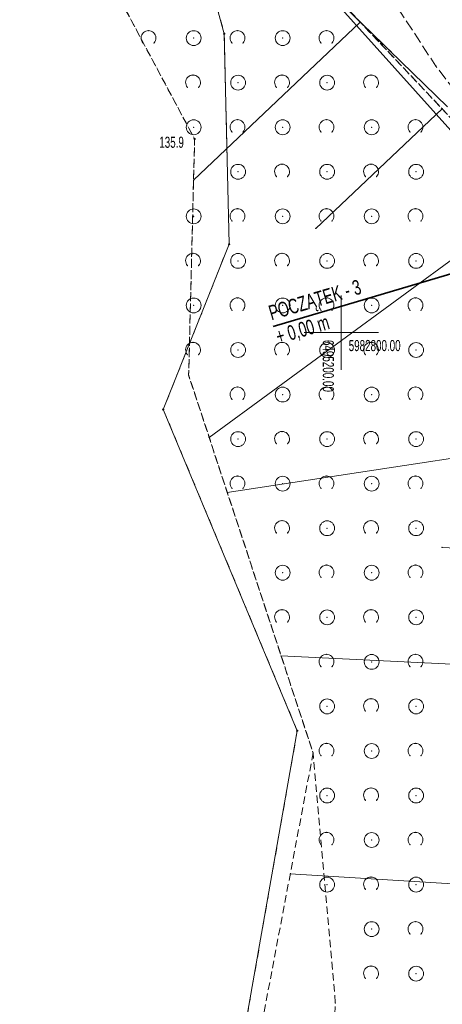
# Model space of a CAD drawing. Extents: x 6456700 to 6518119, y 5963420 to 5980059.
# Tile 217 of 256: x 6512447 to 6512476, y 5966304 to 5966370. Entities that reach past the tile are written whole.
import ezdxf
from ezdxf.enums import TextEntityAlignment as Align

# ---------------------------------------------------------------- set-up
doc = ezdxf.new("R2010")
doc.units = 0
doc.header["$MEASUREMENT"] = 0
for name, pattern in [('L_0_03', [1, 0.5, -0.5]), ('L_0_52', [1, 0.75, -0.25]), ('L_0_5A', [0.75, 0.5, -0.25])]:
    doc.linetypes.add(name, pattern=pattern)
doc.layers.get('0').update_dxf_attribs({"color": 2, "linetype": 'CONTINUOUS', "lineweight": 5})
for name, color, linetype, lineweight in [('000_Inne__niezydentyfikowane_', 7, 'CONTINUOUS', 18), ('18mm Kreska ciągła', 7, 'CONTINUOUS', 18), ('203_punkt_graniczny', 7, 'CONTINUOUS', 18), ('218_kontur_uzytku_gruntowego', 96, 'L_0_03', 18), ('219_dzialka_ewidencyjna', 7, 'CONTINUOUS', 18), ('35mm Ciągła', 7, 'CONTINUOUS', 35), ('9mm Kreska ciągła', 252, 'CONTINUOUS', 9), ('jezdnia', 7, 'CONTINUOUS', 18), ('pikieta_naturalna', 7, 'CONTINUOUS', 18), ('pikieta_naturalna_Atr2', 7, 'CONTINUOUS', 18), ('przewod_elektroenergetyczny_niskiego_napiecia', 7, 'CONTINUOUS', 18), ('siatka_krzyrzy', 7, 'CONTINUOUS', 18), ('skarpa_nieumocniona', 7, 'CONTINUOUS', 18), ('zadrzewienie__zakrzewienie', 7, 'CONTINUOUS', 18)]:
    doc.layers.add(name, color=color, linetype=linetype, lineweight=lineweight)
doc.styles.get("Standard").update_dxf_attribs({"font": 'txt', "width": 0.75})
doc.styles.add('Znaczniki', font='GOTHIC.TTF', dxfattribs={"width": 0.7})

# ---------------------------------------------------------------- blocks, each defined once
blk = doc.blocks.new('mdcp_nowa')
at = {"layer": '203_punkt_graniczny', "linetype": 'Continuous', "lineweight": 18, "true_color": 0x000000}
for points in [[(6495192.11, 5982820.075, 1), (6495192.11, 5982820.165, 1)], [(6495192.44, 5982805.915, 1), (6495192.44, 5982806.005, 1)], [(6495188, 5982794.775, 1), (6495188, 5982794.865, 1)], [(6495197.03, 5982773.145, 1), (6495197.03, 5982773.235, 1)]]:
    blk.add_hatch(color=18, dxfattribs=at).paths.add_polyline_path(points)
at = {"layer": 'pikieta_naturalna', "linetype": 'Continuous', "lineweight": 18, "true_color": 0x000000}
blk.add_hatch(color=18, dxfattribs=at).paths.add_polyline_path([(6495190.11, 5982812.995, 1), (6495190.11, 5982813.085, 1)])
at = {"layer": '000_Inne__niezydentyfikowane_', "linetype": 'Continuous', "lineweight": 18, "flags": 128}
for points in [[(6495201.28, 5982820.9), (6495190.04, 5982810.26)], [(6495206.8, 5982815.07), (6495198.28, 5982807.01)], [(6495212.55, 5982808.64), (6495191.09, 5982792.94)], [(6495220.65, 5982793.55), (6495192.31, 5982789.24)], [(6495220.26, 5982784.87), (6495206.79, 5982785.53)], [(6495219.88, 5982777.06), (6495195.94, 5982778.23)], [(6495219.16, 5982762.16), (6495196.56, 5982763.55)]]:
    blk.add_lwpolyline(points, dxfattribs=at)
at = {"layer": '000_Inne__niezydentyfikowane_'}
for p in [(6495201.28, 5982820.9), (6495206.8, 5982815.07), (6495190.04, 5982810.26), (6495198.28, 5982807.01), (6495191.09, 5982792.94), (6495192.31, 5982789.24), (6495206.79, 5982785.53), (6495195.94, 5982778.23), (6495196.56, 5982763.55)]:
    blk.add_point(p, dxfattribs=at)
at = {"layer": '203_punkt_graniczny', "color": 7, "linetype": 'Continuous', "lineweight": 18}
for centre in [(6495192.11, 5982820.12), (6495192.44, 5982805.96), (6495188, 5982794.82), (6495197.03, 5982773.19)]:
    blk.add_circle(centre, 0.045, dxfattribs=at)
at = {"layer": '203_punkt_graniczny'}
for p in [(6495192.11, 5982820.12), (6495192.44, 5982805.96), (6495188, 5982794.82), (6495197.03, 5982773.19)]:
    blk.add_point(p, dxfattribs=at)
at = {"layer": '218_kontur_uzytku_gruntowego', "lineweight": 18, "flags": 128}
for points in [[(6495187.38, 5982837.47), (6495192.11, 5982820.12)], [(6495207.16, 5982815.2), (6495196.19, 5982825.86)], [(6495192.11, 5982820.12), (6495192.44, 5982805.96)], [(6495192.44, 5982805.96), (6495188, 5982794.82)], [(6495188, 5982794.82), (6495197.03, 5982773.19)], [(6495197.03, 5982773.19), (6495186.07, 5982710.93)]]:
    blk.add_lwpolyline(points, dxfattribs=at)
at = {"layer": '218_kontur_uzytku_gruntowego'}
for p in [(6495192.11, 5982820.12), (6495192.11, 5982820.12), (6495192.44, 5982805.96), (6495192.44, 5982805.96), (6495188, 5982794.82), (6495188, 5982794.82), (6495197.03, 5982773.19), (6495197.03, 5982773.19)]:
    blk.add_point(p, dxfattribs=at)
at = {"layer": '219_dzialka_ewidencyjna', "color": 3, "linetype": 'Continuous', "lineweight": 18, "flags": 128}
for points in [[(6495186.99, 5982838.91), (6495192.11, 5982820.12)], [(6495207.16, 5982815.2), (6495196.19, 5982825.86)], [(6495192.11, 5982820.12), (6495192.44, 5982805.96)], [(6495192.44, 5982805.96), (6495188, 5982794.82)], [(6495188, 5982794.82), (6495197.03, 5982773.19)], [(6495197.03, 5982773.19), (6495186.07, 5982710.93)]]:
    blk.add_lwpolyline(points, dxfattribs=at)
at = {"layer": '219_dzialka_ewidencyjna', "color": 3}
for p in [(6495192.11, 5982820.12), (6495192.11, 5982820.12), (6495192.44, 5982805.96), (6495192.44, 5982805.96), (6495188, 5982794.82), (6495188, 5982794.82), (6495197.03, 5982773.19), (6495197.03, 5982773.19)]:
    blk.add_point(p, dxfattribs=at)
at = {"layer": 'jezdnia', "color": 7, "linetype": 'L_0_52', "lineweight": 18, "flags": 128}
blk.add_lwpolyline([(6495195.83, 5982978.97), (6495200.77, 5982990.52), (6495203.76, 5983005.28), (6495200.35, 5983025.82), (6495193.24, 5983036.29), (6495189.14, 5983049.6), (6495185.12, 5983067.8), (6495183.17, 5983077.08), (6495178.19, 5983089.73), (6495174.64, 5983098.86), (6495168.43, 5983115.09), (6495161.55, 5983133.83), (6495154.76, 5983147.58), (6495144.33, 5983166.27), (6495135.54, 5983182.13), (6495131.43, 5983212.99), (6495131.68, 5983233.26), (6495131.46, 5983243.99), (6495128.32, 5983280.81), (6495127.29, 5983298.52), (6495124.19, 5983336.19), (6495123.5, 5983344), (6495121.28, 5983367.92), (6495119.64, 5983396.13), (6495116.73, 5983412.76), (6495117.19, 5983441.35), (6495116.43, 5983457.42), (6495115.48, 5983476.53), (6495115.11, 5983482.62), (6495112.3, 5983484.4), (6495091.45, 5983481.81), (6495091.37, 5983484.19), (6495109.96, 5983486.92), (6495113.25, 5983490.41), (6495113.24, 5983503.43), (6495112.69, 5983521.82), (6495113.13, 5983545.8), (6495113.51, 5983566.95), (6495116.02, 5983585), (6495118.4, 5983609.28), (6495123.42, 5983650.06), (6495131.2, 5983686.54), (6495140.07, 5983719.72), (6495146.41, 5983753.33), (6495149.05, 5983763.24), (6495154.18, 5983776.85), (6495160.67, 5983784.68), (6495175.29, 5983798.4), (6495197.26, 5983816.17), (6495217.4, 5983831.86), (6495238.65, 5983846.53), (6495263.72, 5983869.02), (6495276.39, 5983884.8), (6495285.32, 5983901), (6495289.2, 5983910.41), (6495292.89, 5983924.2), (6495294.78, 5983930.12), (6495299.2, 5983944.93), (6495304.61, 5983964.52), (6495307.5, 5983979.46), (6495307.59, 5983992.22), (6495306.46, 5984009.09), (6495305.69, 5984028.3), (6495305.67, 5984038.17), (6495300.99, 5984057.07), (6495297.28, 5984082.3), (6495291.79, 5984107.54), (6495288.36, 5984130.45), (6495280.64, 5984151.56), (6495274.64, 5984171.22), (6495270.98, 5984181.26), (6495273.99, 5984181.03), (6495276.87, 5984171.8), (6495283.5, 5984152.14), (6495291.35, 5984131.82), (6495294.78, 5984110.77), (6495299.68, 5984081.31), (6495303.27, 5984060.79), (6495332.62, 5984062.58), (6495350.78, 5984065.69), (6495352.73, 5984070.57), (6495357.63, 5984062.1), (6495352.37, 5984062.87), (6495334.16, 5984059.86), (6495303.89, 5984056.79), (6495307.64, 5984045.46), (6495309.06, 5984037.47), (6495310.62, 5984029.01), (6495312.95, 5983997.49), (6495310.44, 5983991.82), (6495310.09, 5983979.31), (6495307.08, 5983963.82), (6495301.68, 5983944.67), (6495295.97, 5983923.79), (6495292.77, 5983913.71), (6495290.13, 5983906.38), (6495284.32, 5983893.37), (6495278.05, 5983883.04), (6495264.46, 5983865.44), (6495239.09, 5983842.69), (6495219.23, 5983829.73), (6495216.93, 5983819.97), (6495223.58, 5983813.84), (6495228.16, 5983809.41), (6495224.21, 5983807.55), (6495214.94, 5983813.05), (6495207.87, 5983817.5), (6495201.24, 5983815.27), (6495178.34, 5983796.41), (6495165.6, 5983786.15), (6495159.73, 5983777.73), (6495154.77, 5983771.17), (6495151.16, 5983759.97), (6495150.26, 5983749.93), (6495142.6, 5983719.51), (6495134.42, 5983684.95), (6495127.4, 5983650.76), (6495120.08, 5983602.2), (6495117.42, 5983578.29), (6495115.94, 5983567.9), (6495115.38, 5983544.13), (6495115.07, 5983520.98), (6495115.65, 5983504.52), (6495116.24, 5983490.91), (6495120.25, 5983487.29), (6495126.33, 5983487.84), (6495143.65, 5983489.58), (6495144.46, 5983486.94), (6495127.88, 5983485.15), (6495121.64, 5983482.36), (6495118.37, 5983476.22), (6495119.55, 5983458.22), (6495119.45, 5983441.1), (6495120.18, 5983413.18), (6495121.99, 5983405.13), (6495126.07, 5983403.29), (6495130.48, 5983403.23), (6495129.73, 5983399.77), (6495124.35, 5983396.96), (6495123.73, 5983368.04), (6495126.63, 5983336.2), (6495129.59, 5983298.85), (6495131.1, 5983280.79), (6495133, 5983262.8), (6495134.25, 5983243.51), (6495134.8, 5983233.03), (6495133.67, 5983213.6), (6495138.07, 5983181.73), (6495146.27, 5983167.62), (6495157.18, 5983147.99), (6495163.68, 5983134.39), (6495170.96, 5983115.51), (6495175.46, 5983104.48), (6495181.17, 5983100.74), (6495199.93, 5983101.55), (6495199.17, 5983099.07), (6495182.34, 5983097.53), (6495180.35, 5983094.32), (6495185.39, 5983081.2), (6495192.07, 5983052.44), (6495195.58, 5983038.04), (6495198.53, 5983033.23), (6495203.76, 5983025.83), (6495206.13, 5983003.89), (6495202.54, 5982989.27), (6495201.18, 5982984.38), (6495199.22, 5982977.33), (6495199.31, 5982965.37), (6495200.17, 5982948.62), (6495203.01, 5982926.24), (6495205.43, 5982907.13), (6495210.02, 5982873.53), (6495214.31, 5982847.66), (6495217.75, 5982836.69), (6495222.16, 5982822), (6495228.36, 5982806.97), (6495230.37, 5982804.25), (6495235.28, 5982800.03), (6495240.12, 5982797.03), (6495226.36, 5982801.25), (6495225.42, 5982799.59), (6495224.16, 5982791.52), (6495222.71, 5982778.54), (6495222.21, 5982760.62), (6495221.26, 5982748.78), (6495217.72, 5982722.5), (6495220.89, 5982699.43), (6495222.63, 5982688.01), (6495226.82, 5982681.43), (6495232.44, 5982678.09), (6495238.57, 5982677.74), (6495238.58, 5982674.2), (6495234.94, 5982674.18), (6495222.7, 5982675.95), (6495211.13, 5982675.67), (6495203.44, 5982672.24), (6495190.56, 5982660.85), (6495183.64, 5982651.87), (6495180.18, 5982645.51), (6495176.56, 5982638.14), (6495173.06, 5982629.9), (6495169.79, 5982622.28), (6495168.95, 5982621.1), (6495167.1, 5982622.09), (6495169.54, 5982629.99), (6495175.88, 5982643.52), (6495181.21, 5982652.88), (6495188.25, 5982661.9), (6495200.25, 5982673.34), (6495211.64, 5982680.53), (6495218.14, 5982692.06), (6495218.39, 5982699.72), (6495215.1, 5982723.62), (6495216.08, 5982729.8), (6495218.41, 5982743.49), (6495220.09, 5982761.04), (6495220.41, 5982779.3), (6495221.74, 5982791.03), (6495222.5, 5982799.07), (6495220.92, 5982803.86), (6495210.51, 5982812.59), (6495206.38, 5982817.94), (6495202.5, 5982823.86), (6495197.41, 5982834.99), (6495191.07, 5982840.79), (6495178.96, 5982851.25), (6495180.72, 5982852.83), (6495192.33, 5982842.82), (6495193.9, 5982841.49), (6495196.29, 5982839.47), (6495200.7, 5982838.43), (6495206.86, 5982825.62), (6495210.11, 5982820.87), (6495214.26, 5982814.71), (6495221.36, 5982809.09), (6495224.36, 5982806.84), (6495223.38, 5982810.9), (6495218.5, 5982823.84), (6495214.57, 5982836.22), (6495211.53, 5982847.15), (6495206.8, 5982872.08), (6495202.64, 5982906.51), (6495199.04, 5982926.21), (6495196.67, 5982948.55), (6495195.68, 5982964.58)], close=True, dxfattribs=at)
at = {"layer": 'jezdnia'}
blk.add_point((6495206.38, 5982817.94), dxfattribs=at)
at = {"layer": 'pikieta_naturalna', "color": 7, "linetype": 'Continuous', "lineweight": 18}
blk.add_circle((6495190.11, 5982813.04), 0.045, dxfattribs=at)
at = {"layer": 'pikieta_naturalna'}
blk.add_point((6495190.11, 5982813.04), dxfattribs=at)
at = {"layer": 'przewod_elektroenergetyczny_niskiego_napiecia', "color": 1, "linetype": 'Continuous', "lineweight": 18, "flags": 128}
blk.add_lwpolyline([(6495220.91, 5982798.56), (6495194.27, 5982828.21)], dxfattribs=at)
at = {"layer": 'siatka_krzyrzy', "linetype": 'Continuous', "lineweight": 18, "flags": 128}
for points in [[(6495200, 5982797.5), (6495200, 5982802.5)], [(6495197.5, 5982800), (6495202.5, 5982800)]]:
    blk.add_lwpolyline(points, dxfattribs=at)
at = {"layer": 'skarpa_nieumocniona', "color": 7, "linetype": 'L_0_5A', "lineweight": 18, "flags": 128}
blk.add_lwpolyline([(6495164.9, 5982649.94), (6495163.09, 5982656.15), (6495163.22, 5982669.76), (6495188.38, 5982689.5), (6495186.2, 5982708.84), (6495198.1, 5982771.69), (6495189.71, 5982797.13), (6495190.11, 5982813.04), (6495182.48, 5982827.31), (6495178.96, 5982851.25), (6495191.07, 5982840.79), (6495191.62, 5982834.85), (6495199.04, 5982823.27), (6495211.41, 5982810.19), (6495217.82, 5982801.43), (6495220.68, 5982793.48), (6495219.14, 5982761.8), (6495218.03, 5982751.42), (6495216.68, 5982735.87), (6495213.76, 5982722.16), (6495216.69, 5982694.74), (6495210.67, 5982683.55), (6495198.18, 5982673.88), (6495187.65, 5982663.43), (6495180.03, 5982652.28), (6495172.14, 5982641.91), (6495170.9, 5982640.23)], close=True, dxfattribs=at)
at = {"layer": 'skarpa_nieumocniona'}
for p in [(6495190.11, 5982813.04), (6495190.11, 5982813.04), (6495189.71, 5982797.13), (6495189.71, 5982797.13), (6495198.1, 5982771.69), (6495198.1, 5982771.69)]:
    blk.add_point(p, dxfattribs=at)
at = {"layer": 'zadrzewienie__zakrzewienie', "color": 7, "linetype": 'L_0_5A', "lineweight": 18, "flags": 128}
blk.add_lwpolyline([(6495208.22, 5982696.63), (6495198.36, 5982723.92), (6495199.6, 5982754.85), (6495198.1, 5982771.69), (6495189.71, 5982797.13), (6495190.11, 5982813.04), (6495182.48, 5982827.31), (6495178.96, 5982851.25), (6495191.07, 5982840.79), (6495191.62, 5982834.85), (6495199.04, 5982823.27), (6495211.41, 5982810.19), (6495217.82, 5982801.43), (6495220.68, 5982793.48), (6495219.14, 5982761.8), (6495218.03, 5982751.42), (6495216.68, 5982735.87), (6495213.76, 5982722.16), (6495216.69, 5982694.74)], close=True, dxfattribs=at)
at = {"layer": 'zadrzewienie__zakrzewienie', "color": 7, "linetype": 'Continuous', "lineweight": 18}
for centre in [(6495190.046, 5982819.826), (6495196.046, 5982819.826), (6495193.046, 5982816.826), (6495199.046, 5982816.826), (6495190.046, 5982813.826), (6495196.046, 5982813.826), (6495202.046, 5982813.826), (6495193.046, 5982810.826), (6495199.046, 5982810.826), (6495205.046, 5982810.826), (6495190.046, 5982807.826), (6495196.046, 5982807.826), (6495202.046, 5982807.826), (6495193.046, 5982804.826), (6495199.046, 5982804.826), (6495205.046, 5982804.826), (6495190.046, 5982801.826), (6495196.046, 5982801.826), (6495202.046, 5982801.826), (6495193.046, 5982798.826), (6495199.046, 5982798.826), (6495205.046, 5982798.826), (6495196.046, 5982795.826), (6495202.046, 5982795.826), (6495193.046, 5982792.826), (6495199.046, 5982792.826), (6495205.046, 5982792.826), (6495196.046, 5982789.826), (6495202.046, 5982789.826), (6495199.046, 5982786.826), (6495205.046, 5982786.826), (6495196.046, 5982783.826), (6495202.046, 5982783.826), (6495199.046, 5982780.826), (6495205.046, 5982780.826), (6495202.046, 5982777.826), (6495199.046, 5982774.826), (6495205.046, 5982774.826), (6495202.046, 5982771.826), (6495199.046, 5982768.826), (6495205.046, 5982768.826), (6495202.046, 5982765.826), (6495199.046, 5982762.826), (6495205.046, 5982762.826), (6495202.046, 5982759.826), (6495205.046, 5982756.826)]:
    blk.add_circle(centre, 0.5, dxfattribs=at)
for centre in [(6495187.004, 5982819.837), (6495193.004, 5982819.837), (6495199.004, 5982819.837), (6495190.004, 5982816.837), (6495196.004, 5982816.837), (6495202.004, 5982816.837), (6495193.004, 5982813.837), (6495199.004, 5982813.837), (6495205.004, 5982813.837), (6495196.004, 5982810.837), (6495202.004, 5982810.837), (6495193.004, 5982807.837), (6495199.004, 5982807.837), (6495205.004, 5982807.837), (6495190.004, 5982804.837), (6495196.004, 5982804.837), (6495202.004, 5982804.837), (6495193.004, 5982801.837), (6495199.004, 5982801.837), (6495205.004, 5982801.837), (6495190.004, 5982798.837), (6495196.004, 5982798.837), (6495202.004, 5982798.837), (6495193.004, 5982795.837), (6495199.004, 5982795.837), (6495205.004, 5982795.837), (6495196.004, 5982792.837), (6495202.004, 5982792.837), (6495193.004, 5982789.837), (6495199.004, 5982789.837), (6495205.004, 5982789.837), (6495196.004, 5982786.837), (6495202.004, 5982786.837), (6495199.004, 5982783.837), (6495205.004, 5982783.837), (6495196.004, 5982780.837), (6495202.004, 5982780.837), (6495199.004, 5982777.837), (6495205.004, 5982777.837), (6495202.004, 5982774.837), (6495199.004, 5982771.837), (6495205.004, 5982771.837), (6495202.004, 5982768.837), (6495199.004, 5982765.837), (6495205.004, 5982765.837), (6495202.004, 5982762.837), (6495205.004, 5982759.837), (6495202.004, 5982756.837)]:
    blk.add_arc(centre, 0.5, 318.85, 221.162, dxfattribs=at)
at = {"layer": 'zadrzewienie__zakrzewienie'}
for p in [(6495187.004, 5982820.337), (6495193.004, 5982820.337), (6495199.004, 5982820.337), (6495186.628, 5982819.508), (6495187.38, 5982819.508), (6495190.046, 5982819.826), (6495192.628, 5982819.508), (6495193.38, 5982819.508), (6495196.046, 5982819.826), (6495198.628, 5982819.508), (6495199.38, 5982819.508), (6495190.004, 5982817.337), (6495193.046, 5982816.826), (6495196.004, 5982817.337), (6495199.046, 5982816.826), (6495202.004, 5982817.337), (6495189.628, 5982816.508), (6495190.38, 5982816.508), (6495195.628, 5982816.508), (6495196.38, 5982816.508), (6495201.628, 5982816.508), (6495202.38, 5982816.508), (6495193.004, 5982814.337), (6495199.004, 5982814.337), (6495205.004, 5982814.337), (6495190.046, 5982813.826), (6495192.628, 5982813.508), (6495193.38, 5982813.508), (6495196.046, 5982813.826), (6495198.628, 5982813.508), (6495199.38, 5982813.508), (6495202.046, 5982813.826), (6495204.628, 5982813.508), (6495205.38, 5982813.508), (6495190.11, 5982813.04), (6495196.004, 5982811.337), (6495202.004, 5982811.337), (6495193.046, 5982810.826), (6495195.628, 5982810.508), (6495196.38, 5982810.508), (6495199.046, 5982810.826), (6495201.628, 5982810.508), (6495202.38, 5982810.508), (6495205.046, 5982810.826), (6495193.004, 5982808.337), (6495199.004, 5982808.337), (6495205.004, 5982808.337), (6495190.046, 5982807.826), (6495196.046, 5982807.826), (6495202.046, 5982807.826), (6495192.628, 5982807.508), (6495193.38, 5982807.508), (6495198.628, 5982807.508), (6495199.38, 5982807.508), (6495204.628, 5982807.508), (6495205.38, 5982807.508), (6495190.004, 5982805.337), (6495196.004, 5982805.337), (6495202.004, 5982805.337), (6495189.628, 5982804.508), (6495190.38, 5982804.508), (6495193.046, 5982804.826), (6495195.628, 5982804.508), (6495196.38, 5982804.508), (6495199.046, 5982804.826), (6495201.628, 5982804.508), (6495202.38, 5982804.508), (6495205.046, 5982804.826), (6495193.004, 5982802.337), (6495199.004, 5982802.337), (6495205.004, 5982802.337), (6495190.046, 5982801.826), (6495196.046, 5982801.826), (6495202.046, 5982801.826), (6495192.628, 5982801.508), (6495193.38, 5982801.508), (6495198.628, 5982801.508), (6495199.38, 5982801.508), (6495204.628, 5982801.508), (6495205.38, 5982801.508), (6495190.004, 5982799.337), (6495196.004, 5982799.337), (6495202.004, 5982799.337), (6495189.628, 5982798.508), (6495190.38, 5982798.508), (6495193.046, 5982798.826), (6495195.628, 5982798.508), (6495196.38, 5982798.508), (6495199.046, 5982798.826), (6495201.628, 5982798.508), (6495202.38, 5982798.508), (6495205.046, 5982798.826), (6495189.71, 5982797.13), (6495193.004, 5982796.337), (6495199.004, 5982796.337), (6495205.004, 5982796.337), (6495196.046, 5982795.826), (6495202.046, 5982795.826), (6495192.628, 5982795.508), (6495193.38, 5982795.508), (6495198.628, 5982795.508), (6495199.38, 5982795.508), (6495204.628, 5982795.508), (6495205.38, 5982795.508), (6495196.004, 5982793.337), (6495202.004, 5982793.337), (6495193.046, 5982792.826), (6495195.628, 5982792.508), (6495196.38, 5982792.508), (6495199.046, 5982792.826), (6495201.628, 5982792.508), (6495202.38, 5982792.508), (6495205.046, 5982792.826), (6495193.004, 5982790.337), (6495199.004, 5982790.337), (6495205.004, 5982790.337), (6495196.046, 5982789.826), (6495202.046, 5982789.826), (6495192.628, 5982789.508), (6495193.38, 5982789.508), (6495198.628, 5982789.508), (6495199.38, 5982789.508), (6495204.628, 5982789.508), (6495205.38, 5982789.508), (6495196.004, 5982787.337), (6495202.004, 5982787.337), (6495195.628, 5982786.508), (6495196.38, 5982786.508), (6495199.046, 5982786.826), (6495201.628, 5982786.508), (6495202.38, 5982786.508), (6495205.046, 5982786.826), (6495199.004, 5982784.337), (6495205.004, 5982784.337), (6495196.046, 5982783.826), (6495202.046, 5982783.826), (6495198.628, 5982783.508), (6495199.38, 5982783.508), (6495204.628, 5982783.508), (6495205.38, 5982783.508), (6495196.004, 5982781.337), (6495202.004, 5982781.337), (6495195.628, 5982780.508), (6495196.38, 5982780.508), (6495199.046, 5982780.826), (6495201.628, 5982780.508), (6495202.38, 5982780.508), (6495205.046, 5982780.826), (6495199.004, 5982778.337), (6495202.046, 5982777.826), (6495205.004, 5982778.337), (6495198.628, 5982777.508), (6495199.38, 5982777.508), (6495204.628, 5982777.508), (6495205.38, 5982777.508), (6495202.004, 5982775.337), (6495199.046, 5982774.826), (6495201.628, 5982774.508), (6495202.38, 5982774.508), (6495205.046, 5982774.826), (6495199.004, 5982772.337), (6495202.046, 5982771.826), (6495205.004, 5982772.337), (6495198.1, 5982771.69), (6495198.628, 5982771.508), (6495199.38, 5982771.508), (6495204.628, 5982771.508), (6495205.38, 5982771.508), (6495202.004, 5982769.337), (6495199.046, 5982768.826), (6495201.628, 5982768.508), (6495202.38, 5982768.508), (6495205.046, 5982768.826), (6495199.004, 5982766.337), (6495202.046, 5982765.826), (6495205.004, 5982766.337), (6495198.628, 5982765.508), (6495199.38, 5982765.508), (6495204.628, 5982765.508), (6495205.38, 5982765.508), (6495202.004, 5982763.337), (6495199.046, 5982762.826), (6495201.628, 5982762.508), (6495202.38, 5982762.508), (6495205.046, 5982762.826), (6495202.046, 5982759.826), (6495205.004, 5982760.337), (6495204.628, 5982759.508), (6495205.38, 5982759.508), (6495202.004, 5982757.337), (6495201.628, 5982756.508), (6495202.38, 5982756.508), (6495205.046, 5982756.826), (6495199.6, 5982754.85)]:
    blk.add_point(p, dxfattribs=at)
at = {"layer": 'pikieta_naturalna_Atr2', "color": 7, "lineweight": 15, "width": 0.66}
blk.add_text('135.9', height=0.75, dxfattribs=at).set_placement((6495187.73, 5982813.19), align=Align.TOP_LEFT)
at = {"layer": 'siatka_krzyrzy', "lineweight": 15, "width": 0.66}
blk.add_text('6495200.00', height=0.75, rotation=270, dxfattribs=at).set_placement((6495199.5, 5982799.5), align=Align.TOP_LEFT)
blk.add_text('5982800.00', height=0.75, dxfattribs=at).set_placement((6495200.5, 5982799.5), align=Align.TOP_LEFT)

msp = doc.modelspace()

# ---------------------------------------------------------------- block references
at = {"linetype": 'ByBlock'}
msp.add_blockref('mdcp_nowa', (17268.786, -16450.998), dxfattribs=at)

# ---------------------------------------------------------------- next in the draw order: hatches: boundary and pattern name
at = {"layer": '9mm Kreska ciągła'}
h = msp.add_hatch(dxfattribs=at)
h.set_pattern_fill('SAND_AND_LIME', color=4, scale=0.1)
h.set_pattern_definition([(37.5, (6512460.46478, 5966356.95414), (-0.00680328, 0.20809697), [0, -0.16416, 0, -0.1836, 0, -0.1755]), (7.5, (6512460.46478, 5966356.95414), (0.1911359, 0.30479178), [0, -0.08856, 0, -0.14796, 0, -0.0567]), (-32.5, (6512460.33194, 5966356.95414), (0.33632732, 0.00061118), [0, -0.054, 0, -0.1944, 0, -0.2538]), (-42.5, (6512460.33194, 5966356.95414), (0.32466167, 0.09478896), [0, -0.027, 0, -0.12744, 0, -0.1458])])
h.paths.add_polyline_path([(6512465.434, 5966557.916), (6512460.465, 5966557.361), (6512463.1, 5966531.766, -0.016151), (6512463.542, 5966525.485), (6512464.713, 5966494.68, 0.024197), (6512465.164, 5966489.476), (6512477.819, 5966396.138, 0.038394), (6512478.753, 5966391.79), (6512487.619, 5966361.89), (6512494.298, 5966356.954), (6512483.546, 5966393.211, -0.038394), (6512482.774, 5966396.81), (6512470.118, 5966490.148, -0.024197), (6512469.71, 5966494.87), (6512468.539, 5966525.675, 0.016151), (6512468.074, 5966532.278), (6512465.438, 5966557.873), (6512465.434, 5966557.916)])
h = msp.add_hatch(dxfattribs=at)
h.set_pattern_fill('SAND_AND_LIME', color=4, scale=0.1)
h.set_pattern_definition([(37.5, (6512163.41104, 5965706.02106), (-0.006803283, 0.208096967), [0, -0.16416, 0, -0.1836, 0, -0.1755]), (7.5, (6512163.41104, 5965706.02106), (0.19113588, 0.30479178), [0, -0.08856, 0, -0.14796, 0, -0.0567]), (-32.5, (6512163.2782, 5965706.02106), (0.33632732, 0.00061118), [0, -0.054, 0, -0.1944, 0, -0.2538]), (-42.5, (6512163.2782, 5965706.02106), (0.32466167, 0.09478896), [0, -0.027, 0, -0.12744, 0, -0.1458])])
edge = h.paths.add_edge_path()
edge.add_line((6512494.454, 5966351.121), (6512492.815, 5966327.914))
edge.add_arc((6512641.445, 5966317.419), 149, 175.96099, 178.25385)
edge.add_line((6512492.514, 5966321.96), (6512491.933, 5966302.891))
edge.add_arc((6512440.957, 5966304.445), 51, 348.13301, 358.25385, ccw=False)
edge.add_line((6512490.867, 5966293.957), (6512486.741, 5966274.321))
edge.add_arc((6512500.441, 5966271.442), 14, 168.13301, 189.66075)
edge.add_line((6512486.64, 5966269.093), (6512490.395, 5966247.035))
edge.add_line((6512490.395, 5966247.035), (6512490.607, 5966245.791))
edge.add_arc((6512474.833, 5966243.106), 16, 357.41334, 369.66075, ccw=False)
edge.add_line((6512490.817, 5966242.384), (6512490.724, 5966240.322))
edge.add_arc((6512474.74, 5966241.044), 16, 304.69475, 357.41334, ccw=False)
edge.add_line((6512483.848, 5966227.889), (6512479.157, 5966224.642))
edge.add_arc((6512563.968, 5966102.134), 149, 124.69475, 128.17467)
edge.add_line((6512471.877, 5966219.268), (6512459.798, 5966209.771))
edge.add_arc((6512468.451, 5966198.766), 14, 128.17467, 146.52826)
edge.add_line((6512456.773, 5966206.487), (6512454.137, 5966202.499))
edge.add_arc((6512536.718, 5966147.898), 99, 146.52826, 150.19331)
edge.add_line((6512450.815, 5966197.109), (6512447.264, 5966190.909))
edge.add_arc((6512533.167, 5966141.699), 99, 150.19331, 155.56334)
edge.add_line((6512443.035, 5966182.654), (6512432.867, 5966160.275))
edge.add_arc((6512409.196, 5966171.031), 26, 321.1758, 335.56334, ccw=False)
edge.add_line((6512429.452, 5966154.731), (6512421.621, 5966145))
edge.add_arc((6512409.156, 5966155.031), 16, 309.59305, 321.1758, ccw=False)
edge.add_line((6512419.353, 5966142.701), (6512410.592, 5966135.455))
edge.add_arc((6512400.395, 5966147.785), 16, 291.72006, 309.59305, ccw=False)
edge.add_line((6512406.316, 5966132.921), (6512399.28, 5966130.118))
edge.add_arc((6512417.414, 5966084.597), 49, 111.72006, 118.67866)
edge.add_line((6512393.899, 5966127.586), (6512378.766, 5966119.308))
edge.add_arc((6512390.283, 5966098.252), 24, 118.67866, 130.97644)
edge.add_line((6512374.545, 5966116.372), (6512369.458, 5966111.954))
edge.add_arc((6512385.196, 5966093.834), 24, 130.97644, 144.24742)
edge.add_line((6512365.719, 5966107.857), (6512360.498, 5966100.604))
edge.add_arc((6512392.148, 5966077.817), 39, 144.24742, 151.71864)
edge.add_line((6512357.804, 5966096.296), (6512346.179, 5966074.69))
edge.add_arc((6512310.073, 5966094.116), 41, 323.54004, 331.71864, ccw=False)
edge.add_line((6512343.048, 5966069.751), (6512332.977, 5966056.12))
edge.add_arc((6512291.959, 5966086.427), 51, 314.86874, 323.54004, ccw=False)
edge.add_line((6512327.939, 5966050.283), (6512325.436, 5966047.791))
edge.add_arc((6512381.169, 5965991.802), 79, 134.86874, 142.03498)
edge.add_line((6512318.887, 5966040.401), (6512317.812, 5966039.024))
edge.add_arc((6512348.559, 5966015.032), 39, 142.03498, 151.90193)
edge.add_line((6512314.155, 5966033.4), (6512307.014, 5966020.024))
edge.add_arc((6512085.596, 5966138.241), 251, 330.1315, 331.90193, ccw=False)
edge.add_line((6512303.256, 5966013.24), (6512293.172, 5965995.681))
edge.add_arc((6512509.097, 5965871.676), 249, 150.1315, 153.31422)
edge.add_line((6512286.62, 5965983.501), (6512270.802, 5965952.031))
edge.add_arc((6512493.279, 5965840.205), 249, 153.31422, 155.41165)
edge.add_line((6512266.858, 5965943.813), (6512249.846, 5965906.636))
edge.add_arc((6512203.471, 5965927.857), 51, 325.40047, 335.41165, ccw=False)
edge.add_line((6512245.451, 5965898.897), (6512232.463, 5965880.07))
edge.add_arc((6512313.954, 5965823.854), 99, 145.40047, 150.15364)
edge.add_line((6512228.085, 5965873.124), (6512213.877, 5965848.362))
edge.add_arc((6512299.746, 5965799.092), 99, 150.15364, 156.12969)
edge.add_line((6512209.214, 5965839.154), (6512198.858, 5965815.752))
edge.add_arc((6512518.006, 5965674.523), 349, 156.12969, 156.8073)
edge.add_line((6512197.211, 5965811.968), (6512194.929, 5965806.643))
edge.add_arc((6512331.888, 5965747.963), 149, 156.8073, 160.58951)
edge.add_line((6512191.357, 5965797.481), (6512178.615, 5965761.319))
edge.add_arc((6511941.881, 5965844.735), 251, 339.22463, 340.58951, ccw=False)
edge.add_line((6512176.561, 5965755.704), (6512169.456, 5965736.976))
edge.add_arc((6512195.168, 5965727.222), 27.5, 159.22463, 216.73933)
edge.add_line((6512173.13, 5965710.772), (6512174.444, 5965709.012))
edge.add_line((6512174.444, 5965709.012), (6512170.437, 5965706.021))
edge.add_line((6512170.437, 5965706.021), (6512164.212, 5965719.71))
edge.add_arc((6512161.212, 5965719.741), 3, 359.40734, 370.87144)
edge.add_arc((6512205.039, 5965728.159), 41.628, 165.26056, 190.87144, ccw=False)
edge.add_line((6512164.781, 5965738.75), (6512171.886, 5965757.477))
edge.add_arc((6511941.881, 5965844.735), 246, 339.22463, 340.58951)
edge.add_line((6512173.899, 5965762.981), (6512186.641, 5965799.143))
edge.add_arc((6512331.888, 5965747.963), 154, 156.8073, 160.58951, ccw=False)
edge.add_line((6512190.333, 5965808.612), (6512192.615, 5965813.937))
edge.add_arc((6512518.006, 5965674.523), 354, 156.12969, 156.8073, ccw=False)
edge.add_line((6512194.286, 5965817.775), (6512204.642, 5965841.178))
edge.add_arc((6512299.746, 5965799.092), 104, 150.15364, 156.12969, ccw=False)
edge.add_line((6512209.541, 5965850.851), (6512223.749, 5965875.613))
edge.add_arc((6512313.954, 5965823.854), 104, 145.40047, 150.15364, ccw=False)
edge.add_line((6512228.348, 5965882.91), (6512241.335, 5965901.737))
edge.add_arc((6512203.471, 5965927.857), 46, 325.40047, 335.41165)
edge.add_line((6512245.3, 5965908.717), (6512262.312, 5965945.894))
edge.add_arc((6512493.279, 5965840.205), 254, 153.31422, 155.41165, ccw=False)
edge.add_line((6512266.334, 5965954.276), (6512282.153, 5965985.747))
edge.add_arc((6512509.097, 5965871.676), 254, 150.1315, 153.31422, ccw=False)
edge.add_line((6512288.836, 5965998.171), (6512298.92, 5966015.73))
edge.add_arc((6512085.596, 5966138.241), 246, 330.1315, 331.90193)
edge.add_line((6512302.603, 5966022.379), (6512309.745, 5966035.755))
edge.add_arc((6512348.559, 5966015.032), 44, 142.03498, 151.90193, ccw=False)
edge.add_line((6512313.87, 5966042.1), (6512314.945, 5966043.477))
edge.add_arc((6512381.169, 5965991.802), 84, 134.86874, 142.03498, ccw=False)
edge.add_line((6512321.909, 5966051.335), (6512324.411, 5966053.826))
edge.add_arc((6512291.959, 5966086.427), 46, 314.86874, 323.54004)
edge.add_line((6512328.955, 5966059.091), (6512339.027, 5966072.722))
edge.add_arc((6512310.073, 5966094.116), 36, 323.54004, 331.71864)
edge.add_line((6512341.776, 5966077.059), (6512353.4, 5966098.665))
edge.add_arc((6512392.148, 5966077.817), 44, 144.24742, 151.71864, ccw=False)
edge.add_line((6512356.44, 5966103.526), (6512361.662, 5966110.778))
edge.add_arc((6512385.196, 5966093.834), 29, 130.97644, 144.24742, ccw=False)
edge.add_line((6512366.18, 5966115.728), (6512371.267, 5966120.147))
edge.add_arc((6512390.283, 5966098.252), 29, 118.67866, 130.97644, ccw=False)
edge.add_line((6512376.366, 5966123.695), (6512391.499, 5966131.972))
edge.add_arc((6512417.414, 5966084.597), 54, 111.72006, 118.67866, ccw=False)
edge.add_line((6512397.43, 5966134.763), (6512404.466, 5966137.566))
edge.add_arc((6512400.395, 5966147.785), 11, 291.72006, 309.59305)
edge.add_line((6512407.405, 5966139.308), (6512409.544, 5966141.077))
edge.add_line((6512409.544, 5966141.077), (6512412.36, 5966140.811))
edge.add_line((6512412.36, 5966140.811), (6512417.441, 5966145.013))
edge.add_arc((6512409.156, 5966155.031), 13, 309.59305, 321.1758)
edge.add_line((6512419.284, 5966146.881), (6512427.115, 5966156.612))
edge.add_arc((6512409.196, 5966171.031), 23, 321.1758, 335.56334)
edge.add_line((6512430.135, 5966161.516), (6512434.645, 5966171.44))
edge.add_line((6512434.645, 5966171.44), (6512440.928, 5966185.268))
edge.add_line((6512440.928, 5966185.268), (6512439.963, 5966187.841))
edge.add_arc((6512668.213, 5966069.673), 257.025, 151.22581, 152.62894, ccw=False)
edge.add_line((6512442.925, 5966193.394), (6512446.477, 5966199.594))
edge.add_arc((6512536.718, 5966147.898), 104, 146.52826, 150.19331, ccw=False)
edge.add_line((6512449.966, 5966205.257), (6512452.602, 5966209.244))
edge.add_arc((6512468.451, 5966198.766), 19, 128.17467, 146.52826, ccw=False)
edge.add_line((6512456.708, 5966213.702), (6512468.787, 5966223.198))
edge.add_arc((6512563.968, 5966102.134), 154, 124.69475, 128.17467, ccw=False)
edge.add_line((6512476.311, 5966228.753), (6512481.002, 5966232))
edge.add_arc((6512474.74, 5966241.044), 11, 304.69475, 357.41334)
edge.add_line((6512485.729, 5966240.548), (6512485.822, 5966242.609))
edge.add_arc((6512474.833, 5966243.106), 11, 357.41334, 369.66075)
edge.add_line((6512485.677, 5966244.952), (6512485.4, 5966246.584))
edge.add_line((6512485.4, 5966246.584), (6512485.465, 5966247.035))
edge.add_line((6512485.465, 5966247.035), (6512481.305, 5966271.715))
edge.add_line((6512481.305, 5966271.715), (6512486.925, 5966298.805))
edge.add_line((6512486.925, 5966298.805), (6512487.695, 5966325.335))
edge.add_line((6512487.695, 5966325.335), (6512488.895, 5966340.485))
edge.add_line((6512488.895, 5966340.485), (6512488.714, 5966340.814))
edge.add_line((6512488.714, 5966340.814), (6512489.699, 5966354.77))
edge.add_line((6512489.699, 5966354.77), (6512494.454, 5966351.121))

# ---------------------------------------------------------------- next in the draw order: linework, layer by layer
at = {"layer": '35mm Ciągła'}
msp.add_line((6512492.962, 5966357.941), (6512464.2, 5966349.413), dxfattribs=at)

# ---------------------------------------------------------------- next in the draw order: texts
at = {"layer": '18mm Kreska ciągła', "insert": (6512464.2, 5966349.413), "char_height": 1, "attachment_point": 4, "rotation": 16.5164, "style": 'Znaczniki'}
msp.add_mtext('POCZĄTEK - 3\\P+ 0,00 m', dxfattribs=at)

doc.saveas('drawing.dxf')
